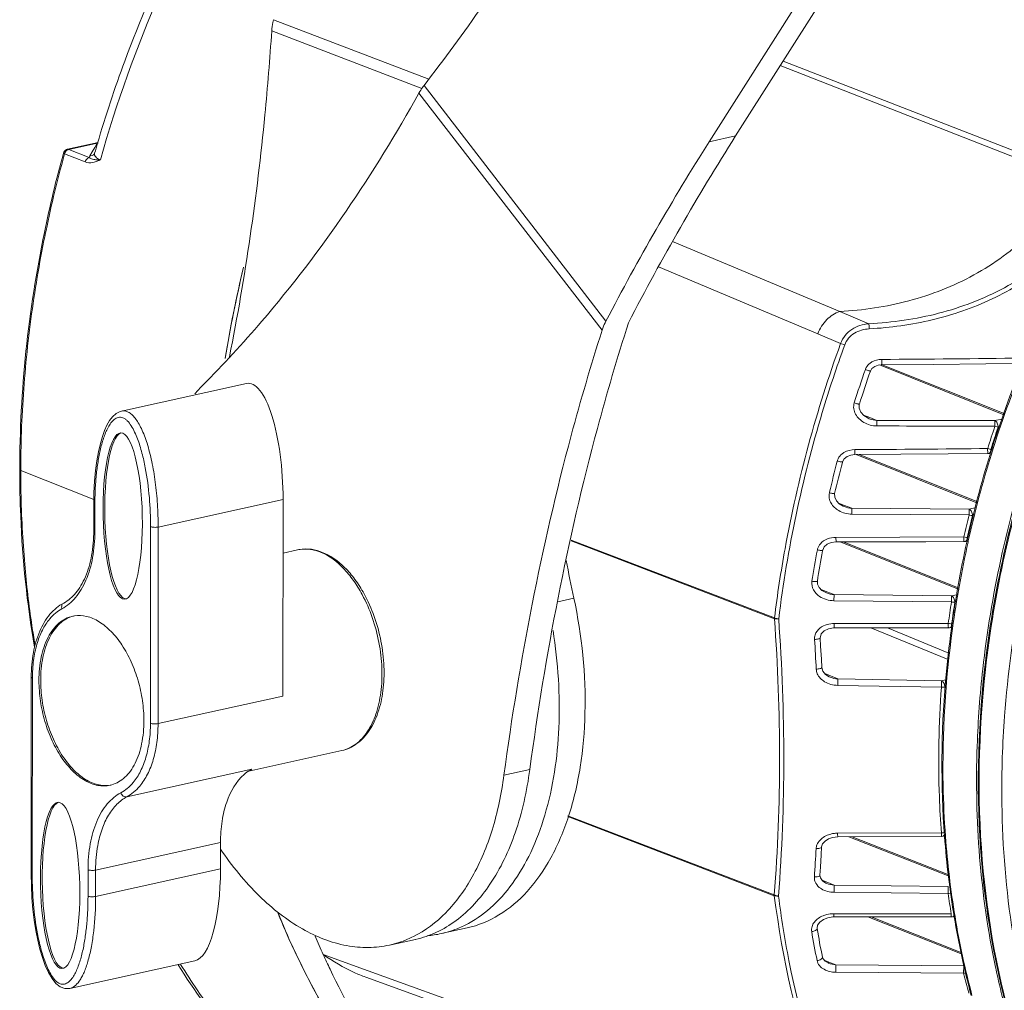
# Model space of a CAD drawing. Header units: millimetres. Extents: x 29035 to 30443, y 1864 to 2860.
# Tile 34 of 56: x 30014 to 30105, y 2543 to 2632. Entities that reach past the tile are written whole.
import ezdxf

# ---------------------------------------------------------------- set-up
doc = ezdxf.new("R2010")
doc.units = ezdxf.units.MM
doc.layers.add('\\M+5CFB8\\M+5CAB5\\M+5CFDF', color=7, linetype='Continuous', lineweight=13)

msp = doc.modelspace()

# ---------------------------------------------------------------- linework, layer by layer
at = {"layer": '\\M+5CFB8\\M+5CAB5\\M+5CFDF'}
for p, q in [((30103.776, 2661.556), (30078.057, 2621.03)), ((30080.499, 2621.571), (30105.916, 2661.619)), ((30052.143, 2626.813), (30037.803, 2632.314)), ((30051.517, 2625.964), (30037.645, 2631.285)), ((30084.625, 2628.072), (30111.771, 2617.445)), ((30112.069, 2617.914), (30084.892, 2628.492)), ((30068.52, 2604.458), (30051.714, 2626.239)), ((30068.163, 2603.61), (30051.246, 2625.535)), ((30078.057, 2621.03), (30080.499, 2621.571)), ((30021.621, 2620.966), (30018.783, 2620.337)), ((30018.892, 2620.327), (30018.783, 2620.337)), ((30021.531, 2620.911), (30018.892, 2620.327)), ((30021.073, 2620.115), (30021.301, 2620.51)), ((30021.301, 2620.51), (30021.531, 2620.911)), ((30021.534, 2620.913), (30021.516, 2620.907)), ((30018.409, 2619.982), (30018.401, 2619.951)), ((30018.511, 2619.927), (30020.414, 2619.168)), ((30018.892, 2620.327), (30020.795, 2619.568)), ((30020.843, 2619.717), (30021.073, 2620.115)), ((30021.277, 2619.946), (30021.277, 2619.946)), ((30021.288, 2619.972), (30021.288, 2619.973)), ((30090.118, 2605.34), (30074.675, 2611.804)), ((30088.092, 2603.279), (30073.368, 2609.475)), ((30092.805, 2604.216), (30090.118, 2605.34)), ((30090.2, 2602.393), (30088.092, 2603.279)), ((30090.2, 2602.393), (30090.571, 2602.255)), ((30093.95, 2600.342), (30093.791, 2600.406)), ((30105.263, 2595.81), (30093.95, 2600.342)), ((30105.305, 2595.914), (30094.041, 2600.426)), ((30035.306, 2598.696), (30023.769, 2596.141)), ((30092.311, 2595.773), (30092.884, 2595.543)), ((30092.842, 2595.44), (30092.843, 2595.44)), ((30092.884, 2595.543), (30093.546, 2595.278)), ((30093.546, 2595.278), (30093.548, 2594.768)), ((30104.451, 2595.258), (30105.1, 2595.402)), ((30104.451, 2595.258), (30104.457, 2594.759)), ((30104.457, 2594.759), (30104.751, 2594.665)), ((30104.75, 2594.664), (30104.846, 2594.686)), ((30091.518, 2592.123), (30091.517, 2592.58)), ((30104.077, 2592.594), (30103.781, 2592.681)), ((30103.882, 2592.222), (30103.785, 2592.211)), ((30104.147, 2592.281), (30103.882, 2592.222)), ((30104.018, 2592.181), (30104.007, 2592.145)), ((30104.262, 2592.635), (30104.078, 2592.594)), ((30090.375, 2591.447), (30090.364, 2591.405)), ((30102.838, 2587.64), (30091.62, 2592.123)), ((30102.869, 2587.748), (30091.916, 2592.125)), ((30021.212, 2587.975), (30014.465, 2590.659)), ((30089.17, 2588.64), (30089.157, 2588.582)), ((30038.692, 2587.983), (30027.156, 2585.429)), ((30038.68, 2569.809), (30038.692, 2587.983)), ((30090.011, 2587.643), (30090.564, 2587.422)), ((30021.203, 2587.521), (30021.202, 2585.086)), ((30021.306, 2587.432), (30021.304, 2584.998)), ((30090.523, 2587.318), (30090.523, 2587.318)), ((30090.564, 2587.422), (30091.229, 2587.156)), ((30091.229, 2587.156), (30091.224, 2586.616)), ((30091.229, 2587.156), (30102.07, 2587.08)), ((30102.07, 2587.08), (30102.066, 2586.548)), ((30102.07, 2587.08), (30102.72, 2587.223)), ((30091.224, 2586.616), (30102.066, 2586.547)), ((30026.443, 2567.283), (30026.455, 2585.457)), ((30027.143, 2567.255), (30027.156, 2585.429)), ((30084.085, 2576.95), (30065.304, 2584.155)), ((30084.09, 2577.022), (30065.319, 2584.223)), ((30101.588, 2584.512), (30089.768, 2584.474)), ((30089.774, 2584.046), (30089.768, 2584.474)), ((30101.133, 2579.666), (30090.148, 2584.046)), ((30101.152, 2579.778), (30090.446, 2584.047)), ((30101.699, 2584.088), (30101.599, 2584.076)), ((30101.912, 2584.135), (30101.699, 2584.088)), ((30101.861, 2584.057), (30101.855, 2584.029)), ((30101.972, 2584.477), (30101.894, 2584.46)), ((30101.963, 2584.015), (30101.969, 2584.042)), ((30101.969, 2584.042), (30101.993, 2584.151)), ((30038.689, 2583.024), (30040.02, 2583.318)), ((30088.543, 2583.292), (30088.529, 2583.219)), ((30088.922, 2579.449), (30088.387, 2579.662)), ((30089.587, 2579.183), (30088.922, 2579.449)), ((30064.06, 2578.524), (30065.558, 2578.855)), ((30089.587, 2579.183), (30089.576, 2578.614)), ((30089.576, 2578.614), (30100.438, 2578.505)), ((30089.587, 2579.183), (30100.448, 2579.069)), ((30100.448, 2579.069), (30100.438, 2578.505)), ((30100.448, 2579.069), (30101.052, 2579.203)), ((30084.085, 2576.95), (30084.092, 2577.022)), ((30100.141, 2576.51), (30089.602, 2576.511)), ((30100.142, 2573.173), (30093.002, 2576.108)), ((30100.181, 2573.778), (30094.515, 2576.108)), ((30100.258, 2576.117), (30100.155, 2576.106)), ((30100.521, 2576.176), (30100.258, 2576.117)), ((30100.432, 2576.073), (30100.428, 2576.044)), ((30015.436, 2571.555), (30015.423, 2553.381)), ((30015.538, 2571.466), (30015.525, 2553.292)), ((30088.744, 2571.881), (30089.945, 2571.387)), ((30089.226, 2571.558), (30089.231, 2571.556)), ((30089.945, 2571.387), (30099.53, 2571.217)), ((30099.53, 2571.217), (30100.022, 2571.326)), ((30089.929, 2570.79), (30099.513, 2570.623)), ((30027.143, 2567.255), (30038.68, 2569.809)), ((30044.128, 2564.768), (30035.54, 2562.866)), ((30024.26, 2560.489), (30035.797, 2563.044)), ((30059.101, 2562.497), (30061.488, 2563.026)), ((30064.986, 2558.678), (30084.072, 2551.356)), ((30065.008, 2558.738), (30084.067, 2551.426)), ((30099.504, 2557.161), (30089.919, 2557.132)), ((30089.932, 2556.803), (30099.516, 2556.833)), ((30090.969, 2556.806), (30100.208, 2553.146)), ((30100.187, 2553.273), (30091.266, 2556.807)), ((30099.623, 2556.845), (30099.521, 2556.833)), ((30099.887, 2556.904), (30099.623, 2556.845)), ((30021.377, 2553.723), (30032.913, 2556.278)), ((30032.913, 2556.278), (30032.912, 2553.843)), ((30020.675, 2551.317), (30020.676, 2553.752)), ((30032.912, 2553.843), (30021.375, 2551.289)), ((30021.375, 2551.289), (30021.377, 2553.723)), ((30089.597, 2552.335), (30088.481, 2552.779)), ((30088.914, 2552.487), (30088.918, 2552.486)), ((30089.597, 2552.335), (30100.136, 2552.221)), ((30100.136, 2552.221), (30100.124, 2551.549)), ((30089.585, 2551.668), (30100.124, 2551.549)), ((30100.418, 2549.686), (30089.556, 2549.692)), ((30100.534, 2549.4), (30100.429, 2549.388)), ((30100.798, 2549.458), (30100.534, 2549.4)), ((30092.716, 2549.389), (30101.42, 2545.948)), ((30101.399, 2546.075), (30093.016, 2549.389)), ((30055.685, 2548.379), (30053.299, 2547.85)), ((30088.026, 2548.321), (30088.026, 2548.321)), ((30050.912, 2547.322), (30048.525, 2546.793)), ((30042.409, 2545.91), (30046.542, 2544.419)), ((30019.007, 2542.784), (30030.543, 2545.339)), ((30088.515, 2545.673), (30088.515, 2545.673)), ((30089.121, 2545.225), (30088.674, 2545.403)), ((30089.748, 2544.977), (30089.121, 2545.225)), ((30089.748, 2544.977), (30089.74, 2544.284)), ((30089.748, 2544.977), (30101.566, 2544.887)), ((30101.566, 2544.887), (30101.561, 2544.185)), ((30046.542, 2544.419), (30088.042, 2529.444)), ((30089.74, 2544.284), (30101.561, 2544.186)), ((30046.329, 2543.826), (30073.57, 2533.975))]:
    msp.add_line(p, q, dxfattribs=at)
for points in [[(30021.288, 2619.973), (30021.279, 2619.949), (30021.277, 2619.946)], [(30092.943, 2599.84), (30093.08, 2600.073), (30093.342, 2600.277), (30093.676, 2600.394), (30093.983, 2600.426)], [(30093.983, 2600.426), (30098.762, 2600.46), (30103.611, 2600.502), (30107.158, 2600.538)], [(30092.843, 2595.44), (30092.729, 2595.49), (30092.346, 2595.734), (30092.064, 2596.047), (30091.91, 2596.406), (30091.925, 2596.781)], [(30023.769, 2596.141), (30023.66, 2596.112), (30023.27, 2595.914), (30022.947, 2595.624), (30022.67, 2595.264), (30022.426, 2594.84), (30022.204, 2594.35), (30022.002, 2593.788), (30021.814, 2593.14), (30021.641, 2592.386), (30021.492, 2591.549), (30021.371, 2590.644), (30021.281, 2589.662), (30021.223, 2588.591), (30021.203, 2587.521)], [(30091.518, 2592.122), (30095.756, 2592.15), (30100.131, 2592.181), (30103.778, 2592.21)], [(30090.375, 2591.447), (30090.516, 2591.719), (30090.791, 2591.944), (30091.149, 2592.08), (30091.518, 2592.122)], [(30090.523, 2587.318), (30090.436, 2587.356), (30090.073, 2587.578), (30089.802, 2587.863), (30089.649, 2588.193), (30089.645, 2588.526)], [(30088.543, 2583.292), (30088.687, 2583.602), (30088.968, 2583.842), (30089.338, 2583.992), (30089.774, 2584.046)], [(30089.774, 2584.046), (30093.846, 2584.055), (30098.074, 2584.065), (30101.593, 2584.076)], [(30088.881, 2579.345), (30088.819, 2579.371), (30088.475, 2579.573), (30088.217, 2579.833), (30088.067, 2580.134), (30088.049, 2580.423)], [(30088.299, 2575.171), (30088.395, 2575.552), (30088.674, 2575.843), (30089.075, 2576.033), (30089.549, 2576.11), (30089.611, 2576.11)], [(30089.611, 2576.11), (30093.208, 2576.108), (30100.15, 2576.106)], [(30088.455, 2572.431), (30088.415, 2573.214), (30088.347, 2574.408), (30088.299, 2575.171)], [(30089.231, 2571.556), (30089.146, 2571.594), (30088.802, 2571.813), (30088.562, 2572.093), (30088.455, 2572.431)], [(30088.443, 2555.859), (30088.537, 2556.153), (30088.757, 2556.409), (30089.073, 2556.612), (30089.458, 2556.747), (30089.932, 2556.803)], [(30088.284, 2553.239), (30088.335, 2554), (30088.404, 2555.142), (30088.443, 2555.859)], [(30015.423, 2553.381), (30015.441, 2552.292), (30015.499, 2551.16), (30015.591, 2550.094), (30015.712, 2549.091), (30015.861, 2548.146), (30016.037, 2547.255), (30016.239, 2546.417), (30016.471, 2545.632), (30016.732, 2544.908), (30017.026, 2544.255), (30017.355, 2543.692), (30017.717, 2543.245), (30018.114, 2542.934), (30018.543, 2542.774), (30019.011, 2542.785)], [(30088.918, 2552.486), (30088.832, 2552.523), (30088.514, 2552.732), (30088.326, 2552.993), (30088.284, 2553.239)], [(30088.026, 2548.321), (30088.022, 2548.351), (30088.072, 2548.639), (30088.277, 2548.923), (30088.601, 2549.157), (30089.011, 2549.318), (30089.483, 2549.388), (30089.564, 2549.39)], [(30089.564, 2549.39), (30093.281, 2549.389), (30097.189, 2549.388), (30100.426, 2549.388)], [(30089.08, 2545.123), (30089.042, 2545.139), (30088.762, 2545.304), (30088.58, 2545.508), (30088.515, 2545.673)]]:
    msp.add_lwpolyline(points, dxfattribs=at)
for centre, radius, start, end in [((30134.112, 2587.845), 116.632, 148.20153, 164.32278), ((30018.892, 2619.845), 0.504, 102.42781, 113.46623), ((30132.581, 2588.35), 115.699, 163.66109, 164.13861), ((30021.553, 2621.404), 0.503, 265.27346, 276.15267), ((30130.284, 2589.169), 115.927, 164.61435, 166.63698), ((30021.627, 2619.876), 0.352, 164.17557, 168.51715), ((30129.2, 2589.426), 114.814, 166.63684, 168.47144), ((30126.867, 2589.878), 112.437, 168.45924, 172.45394), ((30146.808, 2582.59), 114.942, 166.48703, 170.79011), ((30146.325, 2582.686), 114.449, 166.54962, 170.77937), ((30124.44, 2590.203), 109.989, 172.45574, 174.56436), ((30120.778, 2590.516), 106.314, 174.54529, 178.79829), ((30071.663, 5552.703), 2951.875, 270.433401, 270.685894), ((30202.141, 2561.739), 102.737, 157.71568, 162.76373), ((30202.393, 2561.642), 102.895, 157.71901, 162.75125), ((30201.213, 2562.087), 115.148, 160.78343, 162.40036), ((30200.816, 2562.239), 114.238, 160.78343, 162.40035), ((30093.602, 2599.596), 1.187, 158.59926, 160.78174), ((30041.003, 2588.879), 13.705, 135.14767, 139.73672), ((30107.625, 7224.772), 4629.515, 269.825756, 269.960716), ((30102.848, 6835.081), 4240.323, 269.874341, 270.021736), ((30200.841, 2562.226), 101.726, 161.34947, 162.58069), ((30200.737, 2562.346), 101.282, 161.39175, 162.62296), ((30118.047, 2590.585), 103.582, 178.80482, 179.9591), ((30058.099, 7465.647), 4873.182, 270.392916, 270.537097), ((30201.172, 2562.04), 101.722, 162.78538, 167.49954), ((30201.117, 2562.025), 101.563, 162.74423, 167.41673), ((30199.714, 2562.514), 113.589, 165.20135, 166.70294), ((30199.31, 2562.668), 112.672, 165.22344, 166.73282), ((30091.035, 2591.226), 1.181, 161.30476, 165.1969), ((30116.682, 2590.586), 102.217, 179.95941, 181.07364), ((30113.256, 2590.483), 98.789, 181.05089, 184.92319), ((30199.199, 2562.674), 100.024, 166.19207, 167.3892), ((30199.112, 2562.713), 99.621, 166.19404, 167.39117), ((30198.774, 2562.585), 99.263, 167.52417, 172.19073), ((30198.511, 2562.583), 98.898, 167.48469, 172.17242), ((30040.711, 2579.865), 3.53, 83.70274, 84.32333), ((30040.448, 2578.878), 4.555, 67.03105, 69.00472), ((30040.592, 2578.776), 4.652, 69.00534, 71.20006), ((30196.973, 2563.085), 110.788, 169.48342, 171.00128), ((30089.191, 2583.093), 1.165, 164.0373, 169.47588), ((30196.576, 2563.236), 109.879, 169.5221, 171.00134), ((30374.753, 2644.781), 316.144, 191.39259, 192.03621), ((30108.651, 2590.066), 94.166, 184.91094, 188.40159), ((30089.759, 2581.554), 2.377, 248.32906, 265.85448), ((30196.231, 2563.234), 97.003, 170.94226, 172.13324), ((30196.183, 2563.183), 96.651, 170.89608, 172.08706), ((30019.842, 2574.562), 2.687, 99.09131, 102.48101), ((30106.142, 2589.704), 91.63, 188.40707, 189.51232), ((29907.938, 2563.551), 180.218, 2.77987, 3.65305), ((30022.138, 2564.191), 2.691, 282.4843, 285.90606), ((30194.698, 2561.112), 89.614, 180.51126, 180.81207), ((30089.927, 2554.527), 2.605, 90.17401, 98.50027), ((30182.542, 2562.984), 82.974, 184.2586, 189.43192), ((30181.791, 2562.791), 82.124, 184.16694, 189.38156), ((29930.587, 2563.866), 157.558, 356.07766, 357.03266), ((30178.769, 2563.004), 79.475, 188.28683, 189.6472), ((30089.554, 2547.053), 2.64, 89.96221, 104.28995), ((30175.899, 2561.762), 76.142, 189.34006, 194.93042), ((30176.734, 2562.055), 77.093, 189.45807, 194.97782), ((30110.179, 2576.669), 74.424, 202.97427, 204.41194), ((30051.251, 2557.108), 9.481, 274.56073, 282.47029), ((30174.317, 2562.68), 88.018, 189.57713, 191.34661), ((30174.016, 2562.83), 87.205, 189.57711, 191.34659), ((30109.137, 2576.198), 73.28, 204.41323, 205.57252), ((30101.349, 2545.281), 1.116, 280.95398, 290.95381), ((30172.783, 2561.759), 73.358, 193.86007, 195.33234), ((30179.554, 2560.566), 76.696, 191.91004, 192.60727), ((30177.195, 2560.022), 74.275, 192.59556, 197.10517)]:
    msp.add_arc(centre, radius, start, end, dxfattribs=at)
for centre, major_axis, ratio, start_param, end_param in [((29947.743, 2789.92), (0.47, 221.245), 0.699665, -2.40211, -2.305163), ((30195.083, 2473.066), (0.47, 221.245), 0.699665, 0.83643, 0.937269), ((30192.641, 2472.526), (0.47, 221.245), 0.699665, 0.83643, 0.933377), ((30035.814, 2589.087), (-0.355, 9.628), 0.296595, -1.696618, 0.054256), ((30024.039, 2586.48), (-0.169, 7.684), 0.235503, 6.36823, 9.436796), ((30018.259, 2552.34), (-0.169, 7.684), 0.235503, 6.36823, 9.436796), ((30030.034, 2554.947), (-0.355, 9.628), 0.296595, -3.087337, -1.696618)]:
    msp.add_ellipse(centre, major_axis=major_axis, ratio=ratio, start_param=start_param, end_param=end_param, dxfattribs=at)
for centre in [(30023.88, 2586.445), (30018.1, 2552.304)]:
    msp.add_ellipse(centre, major_axis=(-0.169, 7.684), ratio=0.235503, dxfattribs=at)
for points, knots in [([(30021.555, 2620.898), (30022.305, 2623.458), (30025.646, 2633.553), (30030.369, 2643.193), (30034.609, 2649.934)], [0, 0, 0, 0, 0.250888, 1, 1, 1, 1]), ([(30037.803, 2632.314), (30037.782, 2632.228), (30037.708, 2631.889), (30037.662, 2631.544), (30037.645, 2631.285)], [0, 0, 0, 0, 0.25415, 1, 1, 1, 1]), ([(30037.645, 2631.285), (30037.475, 2628.696), (30036.659, 2618.602), (30035.217, 2608.555), (30033.746, 2601.167)], [0, 0, 0, 0, 0.256215, 1, 1, 1, 1]), ([(30051.714, 2626.239), (30051.669, 2626.18), (30051.501, 2625.954), (30051.347, 2625.716), (30051.246, 2625.535)], [0, 0, 0, 0, 0.262869, 1, 1, 1, 1]), ([(30031.288, 2598.545), (30033.176, 2600.439), (30040.776, 2608.691), (30047.102, 2618.074), (30051.246, 2625.535)], [0, 0, 0, 0, 0.238627, 1, 1, 1, 1]), ([(30018.401, 2619.951), (30017.736, 2617.532), (30015.425, 2607.92), (30014.365, 2597.999), (30014.368, 2590.623)], [0, 0, 0, 0, 0.253757, 1, 1, 1, 1]), ([(30018.409, 2619.982), (30018.406, 2619.971), (30018.459, 2619.951), (30018.485, 2619.937), (30018.511, 2619.927)], [0, 0, 0, 0, 0.275887, 1, 1, 1, 1]), ([(30018.892, 2620.327), (30018.864, 2620.321), (30018.746, 2620.28), (30018.649, 2620.19), (30018.596, 2620.112)], [0, 0, 0, 0, 0.231304, 1, 1, 1, 1]), ([(30020.795, 2619.569), (30020.752, 2619.559), (30020.574, 2619.486), (30020.453, 2619.308), (30020.414, 2619.168)], [0, 0, 0, 0, 0.231501, 1, 1, 1, 1]), ([(30021.386, 2619.372), (30021.328, 2619.377), (30021.122, 2619.403), (30020.912, 2619.473), (30020.795, 2619.569)], [0, 0, 0, 0, 0.277082, 1, 1, 1, 1]), ([(30021.818, 2619.361), (30021.729, 2619.396), (30021.573, 2619.471), (30021.386, 2619.611), (30021.277, 2619.774), (30021.271, 2619.894), (30021.281, 2619.946)], [0, 0, 0, 0, 0.33576, 0.602268, 0.812557, 1, 1, 1, 1]), ([(30020.414, 2619.168), (30020.631, 2619.081), (30020.968, 2619.071), (30021.272, 2619.148), (30021.351, 2619.172)], [0, 0, 0, 0, 0.738767, 1, 1, 1, 1]), ([(30021.818, 2619.361), (30021.78, 2619.36), (30021.635, 2619.358), (30021.491, 2619.362), (30021.386, 2619.372)], [0, 0, 0, 0, 0.267983, 1, 1, 1, 1]), ([(30111.772, 2617.446), (30110.612, 2615.656), (30107.876, 2612.306), (30102.627, 2608.472), (30096.56, 2606.102), (30092.269, 2605.461), (30090.118, 2605.34)], [0, 0, 0, 0, 0.248544, 0.498397, 0.749013, 1, 1, 1, 1]), ([(30092.805, 2604.216), (30094.975, 2604.33), (30099.307, 2604.945), (30105.446, 2607.288), (30110.77, 2611.118), (30113.538, 2614.492), (30114.708, 2616.297)], [0, 0, 0, 0, 0.251017, 0.501673, 0.75155, 1, 1, 1, 1]), ([(30092.84, 2603.741), (30094.794, 2603.852), (30098.694, 2604.387), (30104.279, 2606.305), (30109.299, 2609.406), (30112.081, 2612.185), (30113.301, 2613.696)], [0, 0, 0, 0, 0.250736, 0.5012, 0.751122, 1, 1, 1, 1]), ([(30117.373, 2613.202), (30113.633, 2606.968), (30107.509, 2593.696), (30104.29, 2579.434), (30103.492, 2572.253)], [0, 0, 0, 0, 0.501504, 1, 1, 1, 1]), ([(30117.451, 2613.159), (30113.717, 2606.93), (30107.599, 2593.669), (30104.378, 2579.421), (30103.577, 2572.246)], [0, 0, 0, 0, 0.501508, 1, 1, 1, 1]), ([(30116.064, 2611.305), (30112.648, 2605.309), (30107.051, 2592.637), (30104.081, 2579.101), (30103.328, 2572.293)], [0, 0, 0, 0, 0.501849, 1, 1, 1, 1]), ([(30088.092, 2603.279), (30088.276, 2603.764), (30088.807, 2604.63), (30089.668, 2605.206), (30090.118, 2605.34)], [0, 0, 0, 0, 0.524616, 1, 1, 1, 1]), ([(30070.604, 2604.306), (30069.567, 2601.074), (30065.595, 2587.539), (30062.909, 2573.639), (30061.488, 2563.026)], [0, 0, 0, 0, 0.240726, 1, 1, 1, 1]), ([(30068.163, 2603.61), (30068.186, 2603.681), (30068.286, 2603.971), (30068.413, 2604.251), (30068.52, 2604.458)], [0, 0, 0, 0, 0.241246, 1, 1, 1, 1]), ([(30092.805, 2604.216), (30092.254, 2604.17), (30091.414, 2603.905), (30090.578, 2603.151), (30090.295, 2602.655), (30090.2, 2602.393)], [0, 0, 0, 0, 0.497551, 0.748733, 1, 1, 1, 1]), ([(30092.805, 2604.216), (30092.808, 2604.192), (30092.823, 2604.034), (30092.833, 2603.875), (30092.84, 2603.741)], [0, 0, 0, 0, 0.15605, 1, 1, 1, 1]), ([(30068.163, 2603.61), (30067.133, 2600.39), (30063.188, 2586.908), (30060.516, 2573.065), (30059.101, 2562.497)], [0, 0, 0, 0, 0.240772, 1, 1, 1, 1]), ([(30090.571, 2602.255), (30090.652, 2602.479), (30090.9, 2602.901), (30091.641, 2603.52), (30092.367, 2603.715), (30092.84, 2603.741)], [0, 0, 0, 0, 0.250577, 0.50141, 1, 1, 1, 1]), ([(30084.09, 2577.022), (30084.353, 2579.166), (30085.664, 2587.778), (30087.965, 2596.236), (30090.2, 2602.393)], [0, 0, 0, 0, 0.247971, 1, 1, 1, 1]), ([(30090.571, 2602.255), (30089.824, 2600.198), (30087.086, 2591.948), (30085.265, 2583.391), (30084.474, 2576.937)], [0, 0, 0, 0, 0.251864, 1, 1, 1, 1]), ([(30093.992, 2600.913), (30093.679, 2600.91), (30093.247, 2600.814), (30092.905, 2600.57), (30092.826, 2600.5)], [0, 0, 0, 0, 0.748326, 1, 1, 1, 1]), ([(30093.983, 2600.426), (30093.986, 2600.426), (30093.984, 2600.445), (30093.989, 2600.466), (30093.989, 2600.514), (30093.992, 2600.599), (30093.992, 2600.736), (30093.992, 2600.85), (30093.992, 2600.913)], [0, 0, 0, 0, 0.019469, 0.076312, 0.168183, 0.291901, 0.615956, 1, 1, 1, 1]), ([(30092.943, 2599.84), (30092.942, 2599.837), (30092.924, 2599.845), (30092.903, 2599.846), (30092.858, 2599.862), (30092.776, 2599.886), (30092.648, 2599.929), (30092.54, 2599.966), (30092.481, 2599.987)], [0, 0, 0, 0, 0.019865, 0.07631, 0.168078, 0.291645, 0.61621, 1, 1, 1, 1]), ([(30091.455, 2596.903), (30091.4, 2596.731), (30091.373, 2596.356), (30091.62, 2595.664), (30092.041, 2595.272), (30092.353, 2595.092)], [0, 0, 0, 0, 0.250345, 0.501212, 1, 1, 1, 1]), ([(30091.925, 2596.781), (30091.924, 2596.777), (30091.906, 2596.781), (30091.883, 2596.783), (30091.838, 2596.793), (30091.754, 2596.814), (30091.623, 2596.851), (30091.514, 2596.885), (30091.455, 2596.903)], [0, 0, 0, 0, 0.021535, 0.078415, 0.17024, 0.293644, 0.617406, 1, 1, 1, 1]), ([(30027.156, 2585.429), (30027.156, 2586.13), (30027.111, 2587.52), (30026.916, 2589.548), (30026.6, 2591.434), (30026.181, 2593.09), (30025.742, 2594.28), (30025.34, 2595.046), (30025.043, 2595.487), (30024.737, 2595.825), (30024.42, 2596.055), (30024.092, 2596.171), (30023.871, 2596.163), (30023.769, 2596.141)], [0, 0, 0, 0, 0.176754, 0.350237, 0.512968, 0.658155, 0.780266, 0.831528, 0.875952, 0.913827, 0.945906, 0.973745, 1, 1, 1, 1]), ([(30026.455, 2585.457), (30026.456, 2586.36), (30026.378, 2588.186), (30026.082, 2590.462), (30025.681, 2592.268), (30025.342, 2593.371), (30024.993, 2594.204), (30024.69, 2594.769), (30024.388, 2595.178), (30024.11, 2595.42), (30023.898, 2595.539), (30023.681, 2595.591), (30023.4, 2595.567), (30023.078, 2595.384), (30022.773, 2595.044), (30022.513, 2594.623), (30022.291, 2594.145), (30022.1, 2593.627), (30021.935, 2593.077), (30021.745, 2592.303), (30021.561, 2591.293), (30021.412, 2590.039), (30021.325, 2588.747), (30021.306, 2587.874), (30021.306, 2587.432)], [0, 0, 0, 0, 0.136663, 0.276367, 0.346742, 0.416527, 0.450608, 0.483354, 0.513427, 0.526852, 0.538921, 0.549817, 0.560099, 0.580923, 0.60384, 0.628834, 0.655492, 0.683456, 0.712458, 0.742306, 0.804004, 0.867802, 0.933235, 1, 1, 1, 1]), ([(30104.751, 2594.665), (30104.751, 2594.791), (30104.701, 2595.019), (30104.547, 2595.22), (30104.451, 2595.258)], [0, 0, 0, 0, 0.552713, 1, 1, 1, 1]), ([(30091.517, 2592.58), (30091.169, 2592.577), (30090.686, 2592.465), (30090.313, 2592.18), (30090.23, 2592.098)], [0, 0, 0, 0, 0.748399, 1, 1, 1, 1]), ([(30103.781, 2592.681), (30103.773, 2592.621), (30103.776, 2592.509), (30103.783, 2592.377), (30103.782, 2592.295), (30103.778, 2592.249), (30103.783, 2592.229), (30103.781, 2592.211), (30103.784, 2592.211)], [0, 0, 0, 0, 0.385059, 0.710976, 0.834146, 0.925274, 0.980833, 1, 1, 1, 1]), ([(30103.882, 2592.222), (30103.902, 2592.226), (30103.987, 2592.263), (30104.035, 2592.353), (30104.054, 2592.421)], [0, 0, 0, 0, 0.219926, 1, 1, 1, 1]), ([(30090.375, 2591.447), (30090.372, 2591.434), (30090.302, 2591.446), (30090.219, 2591.451), (30090.063, 2591.486), (30089.953, 2591.512), (30089.893, 2591.528)], [0, 0, 0, 0, 0.082577, 0.297952, 0.62009, 1, 1, 1, 1]), ([(30014.368, 2590.623), (30014.369, 2589.238), (30014.482, 2583.785), (30015.042, 2578.339), (30015.729, 2574.329)], [0, 0, 0, 0, 0.253958, 1, 1, 1, 1]), ([(30105.087, 2560.312), (30105.065, 2562.858), (30105.412, 2573.225), (30107.47, 2583.521), (30109.858, 2590.968)], [0, 0, 0, 0, 0.245619, 1, 1, 1, 1]), ([(30089.157, 2588.582), (30089.119, 2588.423), (30089.113, 2588.084), (30089.353, 2587.463), (30089.736, 2587.111), (30090.018, 2586.946)], [0, 0, 0, 0, 0.249947, 0.500501, 1, 1, 1, 1]), ([(30089.645, 2588.526), (30089.642, 2588.512), (30089.572, 2588.514), (30089.486, 2588.518), (30089.328, 2588.545), (30089.218, 2588.568), (30089.157, 2588.582)], [0, 0, 0, 0, 0.086095, 0.301523, 0.622295, 1, 1, 1, 1]), ([(30021.306, 2587.432), (30021.279, 2587.443), (30021.236, 2587.461), (30021.203, 2587.503), (30021.203, 2587.521)], [0, 0, 0, 0, 0.618048, 1, 1, 1, 1]), ([(30102.37, 2586.486), (30102.37, 2586.613), (30102.319, 2586.841), (30102.165, 2587.042), (30102.07, 2587.08)], [0, 0, 0, 0, 0.552726, 1, 1, 1, 1]), ([(30102.066, 2586.548), (30102.093, 2586.541), (30102.194, 2586.518), (30102.295, 2586.498), (30102.37, 2586.486)], [0, 0, 0, 0, 0.27023, 1, 1, 1, 1]), ([(30021.304, 2584.998), (30021.303, 2584.196), (30021.183, 2582.67), (30020.684, 2580.873), (30020.08, 2579.663), (30019.558, 2578.915), (30018.959, 2578.308), (30018.503, 2577.999), (30018.269, 2577.876)], [0, 0, 0, 0, 0.297435, 0.564708, 0.685467, 0.797536, 0.901839, 1, 1, 1, 1]), ([(30021.202, 2585.086), (30021.201, 2584.319), (30021.087, 2582.866), (30020.619, 2581.16), (30020.056, 2580.025), (30019.451, 2579.149), (30018.861, 2578.631), (30018.434, 2578.406)], [0, 0, 0, 0, 0.305331, 0.576838, 0.697625, 0.807903, 1, 1, 1, 1]), ([(30021.304, 2584.998), (30021.277, 2585.008), (30021.234, 2585.026), (30021.202, 2585.068), (30021.202, 2585.086)], [0, 0, 0, 0, 0.618405, 1, 1, 1, 1]), ([(30026.455, 2585.457), (30026.502, 2585.439), (30026.612, 2585.414), (30026.847, 2585.392), (30027.035, 2585.402), (30027.156, 2585.429)], [0, 0, 0, 0, 0.213417, 0.475513, 1, 1, 1, 1]), ([(30089.768, 2584.474), (30089.502, 2584.473), (30088.966, 2584.385), (30088.5, 2584.083), (30088.327, 2583.883)], [0, 0, 0, 0, 0.502008, 1, 1, 1, 1]), ([(30101.589, 2584.513), (30101.583, 2584.457), (30101.584, 2584.351), (30101.594, 2584.22), (30101.588, 2584.127), (30101.593, 2584.092), (30101.595, 2584.076), (30101.598, 2584.076)], [0, 0, 0, 0, 0.389207, 0.71355, 0.924954, 0.979912, 1, 1, 1, 1]), ([(30101.894, 2584.46), (30101.871, 2584.462), (30101.769, 2584.476), (30101.667, 2584.496), (30101.589, 2584.513)], [0, 0, 0, 0, 0.222932, 1, 1, 1, 1]), ([(30101.699, 2584.088), (30101.719, 2584.092), (30101.804, 2584.128), (30101.852, 2584.219), (30101.871, 2584.286)], [0, 0, 0, 0, 0.219926, 1, 1, 1, 1]), ([(30040.02, 2583.318), (30040.355, 2583.393), (30041.063, 2583.442), (30041.755, 2583.294), (30042.091, 2583.179)], [0, 0, 0, 0, 0.491207, 1, 1, 1, 1]), ([(30040.02, 2583.318), (30040.104, 2583.337), (30040.447, 2583.399), (30040.8, 2583.403), (30041.06, 2583.378)], [0, 0, 0, 0, 0.247717, 1, 1, 1, 1]), ([(30041.098, 2583.374), (30041.18, 2583.365), (30041.514, 2583.316), (30041.841, 2583.222), (30042.08, 2583.13)], [0, 0, 0, 0, 0.243358, 1, 1, 1, 1]), ([(30042.226, 2583.071), (30042.992, 2582.747), (30044.067, 2581.915), (30045.229, 2580.498), (30045.757, 2579.641), (30046.003, 2579.183)], [0, 0, 0, 0, 0.453735, 0.716636, 1, 1, 1, 1]), ([(30046.173, 2579.267), (30045.921, 2579.723), (30045.381, 2580.577), (30044.179, 2581.996), (30043.056, 2582.813), (30042.259, 2583.119)], [0, 0, 0, 0, 0.279991, 0.541012, 1, 1, 1, 1]), ([(30088.543, 2583.292), (30088.54, 2583.276), (30088.472, 2583.264), (30088.379, 2583.264), (30088.221, 2583.277), (30088.107, 2583.295), (30088.045, 2583.306)], [0, 0, 0, 0, 0.093447, 0.309117, 0.627023, 1, 1, 1, 1]), ([(30087.548, 2580.414), (30087.506, 2580.148), (30087.629, 2579.571), (30088.029, 2579.173), (30088.255, 2579.018)], [0, 0, 0, 0, 0.496105, 1, 1, 1, 1]), ([(30088.049, 2580.423), (30088.047, 2580.406), (30087.98, 2580.387), (30087.884, 2580.383), (30087.725, 2580.389), (30087.61, 2580.404), (30087.548, 2580.414)], [0, 0, 0, 0, 0.097837, 0.313727, 0.629916, 1, 1, 1, 1]), ([(30044.128, 2564.768), (30044.376, 2564.823), (30044.867, 2564.989), (30045.786, 2565.539), (30046.763, 2566.62), (30047.553, 2568.319), (30047.993, 2570.34), (30048.073, 2572.575), (30047.794, 2574.895), (30047.176, 2577.165), (30046.543, 2578.597), (30046.173, 2579.267)], [0, 0, 0, 0, 0.046566, 0.094027, 0.194715, 0.307491, 0.433604, 0.570887, 0.714856, 0.859841, 1, 1, 1, 1]), ([(30046.003, 2579.183), (30046.369, 2578.504), (30046.995, 2577.056), (30047.605, 2574.768), (30047.876, 2572.434), (30047.793, 2570.199), (30047.359, 2568.193), (30046.594, 2566.533), (30045.666, 2565.49), (30044.807, 2564.972), (30044.355, 2564.818), (30044.128, 2564.768)], [0, 0, 0, 0, 0.142981, 0.290876, 0.437485, 0.576777, 0.703748, 0.815442, 0.912285, 0.956802, 1, 1, 1, 1]), ([(30065.558, 2578.855), (30066.301, 2575.374), (30066.843, 2570.11), (30066.27, 2563.343), (30065.232, 2558.82), (30063.612, 2554.908), (30061.449, 2551.746), (30058.796, 2549.463), (30056.721, 2548.608), (30055.685, 2548.379)], [0, 0, 0, 0, 0.305914, 0.449429, 0.582439, 0.703144, 0.811298, 0.908789, 1, 1, 1, 1]), ([(30100.438, 2578.505), (30100.466, 2578.501), (30100.569, 2578.487), (30100.672, 2578.477), (30100.748, 2578.476)], [0, 0, 0, 0, 0.269019, 1, 1, 1, 1]), ([(30100.748, 2578.476), (30100.748, 2578.603), (30100.697, 2578.831), (30100.544, 2579.031), (30100.448, 2579.069)], [0, 0, 0, 0, 0.552738, 1, 1, 1, 1]), ([(30015.436, 2571.555), (30015.436, 2572.312), (30015.553, 2573.761), (30016.111, 2575.753), (30016.913, 2577.143), (30017.736, 2577.97), (30018.195, 2578.28), (30018.434, 2578.406)], [0, 0, 0, 0, 0.290695, 0.554561, 0.788776, 0.896624, 1, 1, 1, 1]), ([(30018.269, 2577.876), (30018.059, 2577.765), (30017.649, 2577.486), (30017.009, 2576.838), (30016.398, 2575.872), (30015.904, 2574.568), (30015.602, 2573.072), (30015.538, 2572.014), (30015.538, 2571.466)], [0, 0, 0, 0, 0.098146, 0.202434, 0.373538, 0.564473, 0.774348, 1, 1, 1, 1]), ([(30018.269, 2577.876), (30018.237, 2577.976), (30018.228, 2578.142), (30018.319, 2578.322), (30018.393, 2578.385), (30018.434, 2578.406)], [0, 0, 0, 0, 0.529121, 0.770724, 1, 1, 1, 1]), ([(30019.261, 2577.185), (30019.033, 2577.135), (30018.578, 2576.969), (30017.963, 2576.546), (30017.423, 2575.961), (30016.79, 2574.947), (30016.268, 2573.346), (30016.144, 2571.966), (30016.144, 2571.234)], [0, 0, 0, 0, 0.097434, 0.199017, 0.308088, 0.426761, 0.694807, 1, 1, 1, 1]), ([(30019.263, 2577.181), (30019.043, 2577.118), (30018.608, 2576.931), (30018.025, 2576.49), (30017.513, 2575.899), (30016.915, 2574.892), (30016.421, 2573.327), (30016.303, 2571.982), (30016.303, 2571.269)], [0, 0, 0, 0, 0.097332, 0.199405, 0.309145, 0.428343, 0.696386, 1, 1, 1, 1]), ([(30025.837, 2567.515), (30025.837, 2568.135), (30025.742, 2569.389), (30025.346, 2571.227), (30024.713, 2572.964), (30023.877, 2574.508), (30022.883, 2575.776), (30021.776, 2576.701), (30020.602, 2577.229), (30019.787, 2577.274), (30019.417, 2577.215)], [0, 0, 0, 0, 0.145283, 0.293524, 0.439228, 0.577171, 0.703116, 0.814622, 0.912112, 1, 1, 1, 1]), ([(30084.067, 2551.426), (30084.396, 2555.609), (30084.725, 2564.126), (30084.398, 2572.642), (30084.085, 2576.95)], [0, 0, 0, 0, 0.492741, 1, 1, 1, 1]), ([(30084.085, 2576.95), (30084.111, 2576.945), (30084.24, 2576.928), (30084.37, 2576.93), (30084.474, 2576.937)], [0, 0, 0, 0, 0.201211, 1, 1, 1, 1]), ([(30084.474, 2576.937), (30084.437, 2576.942), (30084.307, 2576.961), (30084.178, 2576.988), (30084.09, 2577.022)], [0, 0, 0, 0, 0.282336, 1, 1, 1, 1]), ([(30084.456, 2551.325), (30084.782, 2555.522), (30085.11, 2564.069), (30084.785, 2572.615), (30084.474, 2576.937)], [0, 0, 0, 0, 0.492742, 1, 1, 1, 1]), ([(30063.631, 2575.857), (30064.103, 2572.893), (30064.481, 2567.136), (30063.473, 2560.181), (30061.701, 2555.418), (30060.02, 2552.499), (30057.976, 2550.181), (30056.349, 2549.056), (30055.51, 2548.637)], [0, 0, 0, 0, 0.299592, 0.572052, 0.693916, 0.805126, 0.90642, 1, 1, 1, 1]), ([(30088.966, 2576.425), (30088.72, 2576.355), (30088.247, 2576.133), (30087.922, 2575.7), (30087.845, 2575.46)], [0, 0, 0, 0, 0.503954, 1, 1, 1, 1]), ([(30089.611, 2576.111), (30089.608, 2576.111), (30089.61, 2576.126), (30089.606, 2576.142), (30089.606, 2576.18), (30089.604, 2576.25), (30089.603, 2576.362), (30089.602, 2576.458), (30089.602, 2576.511)], [0, 0, 0, 0, 0.018435, 0.072583, 0.161385, 0.281909, 0.604829, 1, 1, 1, 1]), ([(30100.428, 2576.044), (30100.207, 2574.429), (30099.499, 2568.05), (30099.44, 2561.596), (30099.797, 2556.822)], [0, 0, 0, 0, 0.254055, 1, 1, 1, 1]), ([(30099.885, 2556.824), (30099.769, 2558.398), (30099.474, 2564.813), (30099.875, 2571.256), (30100.534, 2576.052)], [0, 0, 0, 0, 0.245924, 1, 1, 1, 1]), ([(30100.141, 2576.511), (30100.136, 2576.458), (30100.139, 2576.363), (30100.143, 2576.228), (30100.149, 2576.166), (30100.144, 2576.106), (30100.154, 2576.106)], [0, 0, 0, 0, 0.393423, 0.716633, 0.925678, 1, 1, 1, 1]), ([(30100.453, 2576.489), (30100.429, 2576.489), (30100.325, 2576.49), (30100.221, 2576.5), (30100.141, 2576.511)], [0, 0, 0, 0, 0.224547, 1, 1, 1, 1]), ([(30088.299, 2575.171), (30088.3, 2575.152), (30088.241, 2575.111), (30088.08, 2575.064), (30087.912, 2575.04), (30087.791, 2575.033)], [0, 0, 0, 0, 0.105864, 0.323918, 1, 1, 1, 1]), ([(30088.455, 2572.431), (30088.456, 2572.411), (30088.398, 2572.366), (30088.233, 2572.318), (30088.066, 2572.296), (30087.945, 2572.291)], [0, 0, 0, 0, 0.110211, 0.328414, 1, 1, 1, 1]), ([(30103.328, 2572.293), (30103.067, 2569.938), (30102.39, 2560.747), (30103.096, 2551.436), (30104.509, 2544.737)], [0, 0, 0, 0, 0.257115, 1, 1, 1, 1]), ([(30103.492, 2572.253), (30102.845, 2566.429), (30102.611, 2554.92), (30104.683, 2543.574), (30106.311, 2538.242)], [0, 0, 0, 0, 0.512453, 1, 1, 1, 1]), ([(30103.577, 2572.246), (30102.927, 2566.427), (30102.686, 2554.928), (30104.744, 2543.589), (30106.364, 2538.261)], [0, 0, 0, 0, 0.512529, 1, 1, 1, 1]), ([(30015.538, 2571.466), (30015.511, 2571.477), (30015.468, 2571.494), (30015.436, 2571.537), (30015.436, 2571.555)], [0, 0, 0, 0, 0.618405, 1, 1, 1, 1]), ([(30016.144, 2571.234), (30016.143, 2570.602), (30016.242, 2569.326), (30016.652, 2567.457), (30017.306, 2565.696), (30018.167, 2564.14), (30019.191, 2562.876), (30020.325, 2561.97), (30021.356, 2561.555), (30022.155, 2561.48), (30022.536, 2561.523), (30022.719, 2561.564)], [0, 0, 0, 0, 0.146082, 0.29509, 0.441301, 0.579305, 0.704782, 0.815391, 0.911938, 0.956577, 1, 1, 1, 1]), ([(30016.303, 2571.269), (30016.302, 2570.649), (30016.397, 2569.396), (30016.794, 2567.559), (30017.426, 2565.822), (30018.261, 2564.279), (30019.255, 2563.011), (30020.361, 2562.085), (30021.535, 2561.556), (30022.349, 2561.51), (30022.719, 2561.569)], [0, 0, 0, 0, 0.145266, 0.293487, 0.43918, 0.57712, 0.703072, 0.814596, 0.912106, 1, 1, 1, 1]), ([(30089.945, 2571.387), (30089.943, 2571.357), (30089.935, 2571.158), (30089.931, 2570.959), (30089.929, 2570.79)], [0, 0, 0, 0, 0.149701, 1, 1, 1, 1]), ([(30099.504, 2557.161), (30099.419, 2558.266), (30099.166, 2562.749), (30099.26, 2567.251), (30099.513, 2570.623)], [0, 0, 0, 0, 0.246867, 1, 1, 1, 1]), ([(30099.53, 2571.217), (30099.527, 2571.188), (30099.519, 2570.99), (30099.515, 2570.791), (30099.513, 2570.623)], [0, 0, 0, 0, 0.149653, 1, 1, 1, 1]), ([(30099.513, 2570.623), (30099.541, 2570.621), (30099.645, 2570.615), (30099.751, 2570.616), (30099.827, 2570.625)], [0, 0, 0, 0, 0.267347, 1, 1, 1, 1]), ([(30099.827, 2570.625), (30099.827, 2570.751), (30099.776, 2570.978), (30099.624, 2571.178), (30099.53, 2571.217)], [0, 0, 0, 0, 0.551939, 1, 1, 1, 1]), ([(30022.875, 2561.603), (30023.095, 2561.666), (30023.53, 2561.853), (30024.114, 2562.293), (30024.626, 2562.884), (30025.225, 2563.891), (30025.719, 2565.457), (30025.836, 2566.803), (30025.837, 2567.515)], [0, 0, 0, 0, 0.097333, 0.199401, 0.309136, 0.428329, 0.696375, 1, 1, 1, 1]), ([(30023.711, 2560.873), (30023.922, 2560.984), (30024.332, 2561.263), (30024.972, 2561.911), (30025.582, 2562.877), (30026.076, 2564.181), (30026.378, 2565.677), (30026.442, 2566.735), (30026.443, 2567.283)], [0, 0, 0, 0, 0.098146, 0.202434, 0.373538, 0.564473, 0.774348, 1, 1, 1, 1]), ([(30024.26, 2560.489), (30024.483, 2560.606), (30024.915, 2560.9), (30025.591, 2561.584), (30026.235, 2562.604), (30026.757, 2563.981), (30027.075, 2565.56), (30027.143, 2566.677), (30027.143, 2567.255)], [0, 0, 0, 0, 0.098146, 0.202434, 0.373538, 0.564473, 0.774348, 1, 1, 1, 1]), ([(30026.443, 2567.283), (30026.49, 2567.265), (30026.6, 2567.24), (30026.834, 2567.218), (30027.022, 2567.228), (30027.143, 2567.255)], [0, 0, 0, 0, 0.213442, 0.475517, 1, 1, 1, 1]), ([(30035.797, 2563.044), (30035.735, 2563.011), (30035.49, 2562.872), (30035.262, 2562.704), (30035.101, 2562.565)], [0, 0, 0, 0, 0.244867, 1, 1, 1, 1]), ([(30035.101, 2562.565), (30034.341, 2561.907), (30033.516, 2560.414), (30033.003, 2558.208), (30032.914, 2556.938), (30032.913, 2556.278)], [0, 0, 0, 0, 0.442902, 0.709327, 1, 1, 1, 1]), ([(30059.101, 2562.497), (30058.871, 2560.779), (30058.196, 2557.539), (30056.412, 2553.186), (30053.966, 2549.749), (30051.839, 2548.13), (30050.734, 2547.579)], [0, 0, 0, 0, 0.29346, 0.557315, 0.790929, 1, 1, 1, 1]), ([(30050.911, 2547.322), (30051.578, 2547.47), (30052.904, 2547.92), (30055.423, 2549.433), (30058.149, 2552.479), (30060.405, 2557.33), (30061.222, 2561.039), (30061.488, 2563.026)], [0, 0, 0, 0, 0.102201, 0.207492, 0.43639, 0.700172, 1, 1, 1, 1]), ([(30020.676, 2553.752), (30020.677, 2554.553), (30020.798, 2556.079), (30021.296, 2557.876), (30021.901, 2559.086), (30022.423, 2559.834), (30023.022, 2560.441), (30023.477, 2560.75), (30023.711, 2560.873)], [0, 0, 0, 0, 0.297435, 0.564708, 0.685467, 0.797536, 0.901839, 1, 1, 1, 1]), ([(30021.377, 2553.723), (30021.377, 2554.113), (30021.409, 2554.876), (30021.576, 2556.151), (30021.916, 2557.482), (30022.503, 2558.78), (30023.273, 2559.813), (30023.922, 2560.311), (30024.26, 2560.489)], [0, 0, 0, 0, 0.152049, 0.29777, 0.501637, 0.685971, 0.850862, 1, 1, 1, 1]), ([(30023.711, 2560.873), (30023.75, 2560.752), (30023.867, 2560.586), (30024.088, 2560.481), (30024.207, 2560.477), (30024.26, 2560.489)], [0, 0, 0, 0, 0.526996, 0.773238, 1, 1, 1, 1]), ([(30118.551, 2517.538), (30116.404, 2520.325), (30112.557, 2526.464), (30108.388, 2536.738), (30105.786, 2548.003), (30105.149, 2555.846), (30105.093, 2559.841)], [0, 0, 0, 0, 0.233987, 0.478643, 0.734258, 1, 1, 1, 1]), ([(30089.542, 2557.104), (30089.424, 2557.086), (30088.968, 2556.986), (30088.532, 2556.748), (30088.293, 2556.495)], [0, 0, 0, 0, 0.255009, 1, 1, 1, 1]), ([(30089.932, 2556.803), (30089.924, 2556.803), (30089.934, 2556.851), (30089.919, 2556.9), (30089.923, 2557.011), (30089.92, 2557.088), (30089.919, 2557.132)], [0, 0, 0, 0, 0.070709, 0.275338, 0.596188, 1, 1, 1, 1]), ([(30099.504, 2557.161), (30099.501, 2557.117), (30099.503, 2557.04), (30099.508, 2556.93), (30099.513, 2556.88), (30099.512, 2556.833), (30099.52, 2556.833)], [0, 0, 0, 0, 0.402729, 0.723191, 0.926976, 1, 1, 1, 1]), ([(30099.818, 2557.217), (30099.794, 2557.209), (30099.692, 2557.18), (30099.585, 2557.165), (30099.504, 2557.161)], [0, 0, 0, 0, 0.230641, 1, 1, 1, 1]), ([(30099.623, 2556.845), (30099.642, 2556.849), (30099.728, 2556.886), (30099.775, 2556.977), (30099.795, 2557.045)], [0, 0, 0, 0, 0.219819, 1, 1, 1, 1]), ([(30088.443, 2555.859), (30088.44, 2555.795), (30088.215, 2555.705), (30088.053, 2555.704), (30087.933, 2555.71)], [0, 0, 0, 0, 0.349586, 1, 1, 1, 1]), ([(30048.524, 2546.793), (30047.886, 2546.652), (30046.557, 2546.502), (30043.772, 2546.757), (30040.18, 2548.196), (30036.224, 2551.336), (30033.967, 2554.111), (30032.901, 2555.668)], [0, 0, 0, 0, 0.103322, 0.209517, 0.439077, 0.701907, 1, 1, 1, 1]), ([(30015.525, 2553.292), (30015.498, 2553.302), (30015.456, 2553.32), (30015.423, 2553.363), (30015.423, 2553.381)], [0, 0, 0, 0, 0.618048, 1, 1, 1, 1]), ([(30015.525, 2553.292), (30015.525, 2552.389), (30015.602, 2550.563), (30015.898, 2548.287), (30016.299, 2546.481), (30016.639, 2545.378), (30016.988, 2544.545), (30017.29, 2543.98), (30017.593, 2543.571), (30017.871, 2543.329), (30018.082, 2543.21), (30018.299, 2543.159), (30018.581, 2543.182), (30018.903, 2543.365), (30019.207, 2543.706), (30019.467, 2544.126), (30019.689, 2544.604), (30019.881, 2545.123), (30020.045, 2545.672), (30020.236, 2546.446), (30020.419, 2547.457), (30020.568, 2548.71), (30020.655, 2550.002), (30020.674, 2550.876), (30020.675, 2551.317)], [0, 0, 0, 0, 0.136663, 0.276367, 0.346742, 0.416527, 0.450608, 0.483354, 0.513427, 0.526852, 0.538921, 0.549817, 0.560099, 0.580923, 0.60384, 0.628834, 0.655492, 0.683456, 0.712458, 0.742306, 0.804004, 0.867802, 0.933235, 1, 1, 1, 1]), ([(30020.676, 2553.752), (30020.723, 2553.733), (30020.834, 2553.708), (30021.068, 2553.686), (30021.256, 2553.697), (30021.377, 2553.723)], [0, 0, 0, 0, 0.213442, 0.475517, 1, 1, 1, 1]), ([(30088.284, 2553.239), (30088.279, 2553.174), (30088.059, 2553.079), (30087.894, 2553.081), (30087.775, 2553.089)], [0, 0, 0, 0, 0.354296, 1, 1, 1, 1]), ([(30087.826, 2552.69), (30087.899, 2552.47), (30088.101, 2552.204), (30088.355, 2552.024), (30088.423, 2551.982)], [0, 0, 0, 0, 0.743259, 1, 1, 1, 1]), ([(30089.597, 2552.335), (30089.595, 2552.302), (30089.589, 2552.079), (30089.586, 2551.857), (30089.585, 2551.668)], [0, 0, 0, 0, 0.150638, 1, 1, 1, 1]), ([(30019.01, 2542.786), (30019.408, 2542.876), (30019.826, 2543.348), (30020.167, 2543.957), (30020.443, 2544.567), (30020.739, 2545.475), (30021.017, 2546.722), (30021.299, 2548.676), (30021.375, 2550.224), (30021.375, 2551.289)], [0, 0, 0, 0, 0.133808, 0.180267, 0.232272, 0.352637, 0.493158, 0.650618, 1, 1, 1, 1]), ([(30020.675, 2551.317), (30020.722, 2551.299), (30020.832, 2551.273), (30021.067, 2551.252), (30021.255, 2551.262), (30021.375, 2551.289)], [0, 0, 0, 0, 0.213417, 0.475513, 1, 1, 1, 1]), ([(30084.067, 2551.426), (30084.092, 2551.412), (30084.215, 2551.357), (30084.35, 2551.333), (30084.456, 2551.325)], [0, 0, 0, 0, 0.212373, 1, 1, 1, 1]), ([(30090.149, 2528.684), (30089.395, 2530.433), (30086.567, 2537.749), (30084.827, 2545.471), (30084.072, 2551.356)], [0, 0, 0, 0, 0.243046, 1, 1, 1, 1]), ([(30084.072, 2551.356), (30084.097, 2551.346), (30084.222, 2551.313), (30084.354, 2551.314), (30084.456, 2551.325)], [0, 0, 0, 0, 0.206837, 1, 1, 1, 1]), ([(30084.456, 2551.325), (30084.712, 2549.327), (30085.955, 2541.605), (30088.222, 2534.034), (30090.52, 2528.699)], [0, 0, 0, 0, 0.257419, 1, 1, 1, 1]), ([(30100.124, 2551.549), (30100.152, 2551.552), (30100.258, 2551.568), (30100.363, 2551.597), (30100.436, 2551.628)], [0, 0, 0, 0, 0.26168, 1, 1, 1, 1]), ([(30044.537, 2537.669), (30043.925, 2538.603), (30041.53, 2542.467), (30039.524, 2546.569), (30038.229, 2549.745)], [0, 0, 0, 0, 0.245563, 1, 1, 1, 1]), ([(30038.244, 2549.706), (30038.681, 2548.638), (30040.489, 2544.485), (30042.684, 2540.497), (30044.534, 2537.674)], [0, 0, 0, 0, 0.254786, 1, 1, 1, 1]), ([(30088.903, 2549.611), (30088.792, 2549.582), (30088.369, 2549.444), (30087.975, 2549.18), (30087.773, 2548.917)], [0, 0, 0, 0, 0.256513, 1, 1, 1, 1]), ([(30089.564, 2549.39), (30089.557, 2549.39), (30089.568, 2549.434), (30089.554, 2549.478), (30089.559, 2549.581), (30089.556, 2549.651), (30089.556, 2549.692)], [0, 0, 0, 0, 0.069573, 0.272549, 0.592856, 1, 1, 1, 1]), ([(30100.418, 2549.685), (30100.416, 2549.645), (30100.417, 2549.575), (30100.42, 2549.475), (30100.425, 2549.43), (30100.421, 2549.388), (30100.428, 2549.388)], [0, 0, 0, 0, 0.406744, 0.726684, 0.928831, 1, 1, 1, 1]), ([(30055.51, 2548.637), (30055.333, 2548.549), (30054.622, 2548.219), (30053.871, 2547.977), (30053.299, 2547.85)], [0, 0, 0, 0, 0.252436, 1, 1, 1, 1]), ([(30087.773, 2548.917), (30087.677, 2548.793), (30087.523, 2548.512), (30087.5, 2548.188), (30087.526, 2548.036)], [0, 0, 0, 0, 0.504505, 1, 1, 1, 1]), ([(30050.734, 2547.579), (30050.557, 2547.49), (30049.846, 2547.162), (30049.096, 2546.92), (30048.524, 2546.793)], [0, 0, 0, 0, 0.252428, 1, 1, 1, 1]), ([(30088.026, 2548.321), (30088.038, 2548.249), (30087.83, 2548.09), (30087.652, 2548.053), (30087.526, 2548.036)], [0, 0, 0, 0, 0.362584, 1, 1, 1, 1]), ([(30046.329, 2543.826), (30045.968, 2543.956), (30044.597, 2544.524), (30043.314, 2545.286), (30042.409, 2545.91)], [0, 0, 0, 0, 0.258488, 1, 1, 1, 1]), ([(30035.73, 2536.099), (30035.112, 2536.778), (30032.672, 2539.584), (30030.486, 2542.61), (30028.993, 2544.978)], [0, 0, 0, 0, 0.247048, 1, 1, 1, 1]), ([(30029.232, 2545.006), (30029.724, 2544.213), (30031.727, 2541.128), (30033.994, 2538.213), (30035.825, 2536.169)], [0, 0, 0, 0, 0.253722, 1, 1, 1, 1]), ([(30088.515, 2545.673), (30088.53, 2545.599), (30088.329, 2545.427), (30088.147, 2545.383), (30088.019, 2545.363)], [0, 0, 0, 0, 0.366812, 1, 1, 1, 1]), ([(30088.019, 2545.363), (30088.053, 2545.193), (30088.22, 2544.864), (30088.653, 2544.524), (30089.178, 2544.328), (30089.552, 2544.285), (30089.74, 2544.284)], [0, 0, 0, 0, 0.237719, 0.485593, 0.741118, 1, 1, 1, 1]), ([(30053.679, 2528.613), (30051.554, 2530.939), (30047.603, 2536.022), (30044.442, 2541.626), (30043.035, 2544.566)], [0, 0, 0, 0, 0.491551, 1, 1, 1, 1])]:
    msp.add_open_spline(points, degree=3, knots=knots, dxfattribs=at)
for points in [[(30018.409, 2619.982), (30018.429, 2620.053), (30018.465, 2620.121), (30018.513, 2620.176)], [(30018.596, 2620.112), (30018.558, 2620.056), (30018.527, 2619.992), (30018.511, 2619.927)], [(30018.513, 2620.176), (30018.561, 2620.232), (30018.624, 2620.278), (30018.691, 2620.307)], [(30020.795, 2619.568), (30020.799, 2619.62), (30020.817, 2619.672), (30020.843, 2619.717)], [(30021.054, 2619.752), (30020.988, 2619.725), (30020.914, 2619.713), (30020.843, 2619.717)], [(30021.277, 2619.946), (30021.228, 2619.861), (30021.145, 2619.789), (30021.054, 2619.752)], [(30021.351, 2619.172), (30021.512, 2619.221), (30021.667, 2619.288), (30021.818, 2619.361)], [(30092.826, 2600.5), (30092.684, 2600.372), (30092.567, 2600.207), (30092.497, 2600.029)], [(30092.353, 2595.092), (30092.71, 2594.885), (30093.135, 2594.768), (30093.548, 2594.768)], [(30092.843, 2595.44), (30093.066, 2595.35), (30093.306, 2595.293), (30093.546, 2595.278)], [(30104.054, 2592.421), (30104.071, 2592.477), (30104.077, 2592.536), (30104.077, 2592.594)], [(30090.23, 2592.098), (30090.091, 2591.961), (30089.979, 2591.789), (30089.916, 2591.604)], [(30090.018, 2586.946), (30090.377, 2586.735), (30090.807, 2586.619), (30091.224, 2586.616)], [(30090.523, 2587.318), (30090.747, 2587.229), (30090.988, 2587.173), (30091.229, 2587.156)], [(30101.871, 2584.286), (30101.887, 2584.342), (30101.894, 2584.401), (30101.894, 2584.46)], [(30088.327, 2583.883), (30088.211, 2583.748), (30088.12, 2583.585), (30088.071, 2583.414)], [(30088.255, 2579.018), (30088.635, 2578.758), (30089.116, 2578.619), (30089.576, 2578.614)], [(30089.602, 2576.511), (30089.388, 2576.511), (30089.172, 2576.483), (30088.966, 2576.425)], [(30100.258, 2576.117), (30100.299, 2576.127), (30100.338, 2576.154), (30100.365, 2576.186)], [(30100.365, 2576.186), (30100.395, 2576.224), (30100.416, 2576.27), (30100.43, 2576.316)], [(30100.43, 2576.316), (30100.446, 2576.372), (30100.453, 2576.431), (30100.453, 2576.489)], [(30087.845, 2575.46), (30087.8, 2575.323), (30087.781, 2575.176), (30087.791, 2575.033)], [(30087.945, 2572.291), (30087.952, 2572.149), (30087.987, 2572.006), (30088.043, 2571.875)], [(30088.043, 2571.875), (30088.174, 2571.567), (30088.432, 2571.307), (30088.717, 2571.132)], [(30089.231, 2571.556), (30089.458, 2571.463), (30089.701, 2571.406), (30089.945, 2571.387)], [(30088.717, 2571.132), (30089.075, 2570.913), (30089.509, 2570.797), (30089.929, 2570.79)], [(30088.005, 2556.045), (30087.964, 2555.938), (30087.939, 2555.824), (30087.933, 2555.71)], [(30088.293, 2556.495), (30088.17, 2556.365), (30088.068, 2556.211), (30088.005, 2556.045)], [(30087.775, 2553.089), (30087.766, 2552.955), (30087.784, 2552.817), (30087.826, 2552.69)], [(30088.918, 2552.486), (30089.133, 2552.4), (30089.366, 2552.352), (30089.597, 2552.335)], [(30084.067, 2551.426), (30084.067, 2551.403), (30084.067, 2551.379), (30084.074, 2551.357)], [(30088.423, 2551.982), (30088.765, 2551.771), (30089.184, 2551.672), (30089.585, 2551.668)], [(30100.534, 2549.4), (30100.575, 2549.409), (30100.613, 2549.436), (30100.64, 2549.469)], [(30089.081, 2545.123), (30089.292, 2545.039), (30089.521, 2544.993), (30089.748, 2544.977)]]:
    msp.add_open_spline(points, degree=3, dxfattribs=at)

doc.saveas('drawing.dxf')
